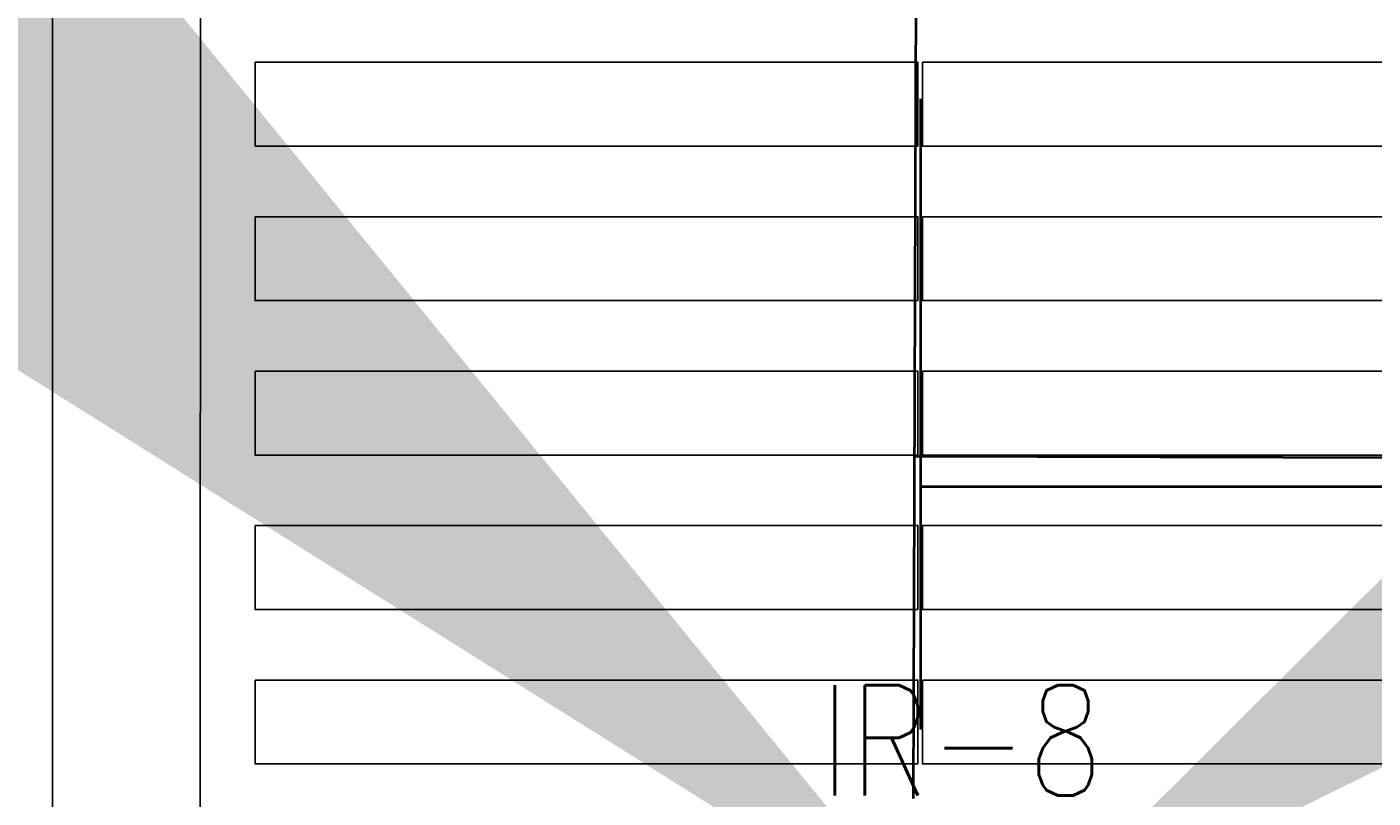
# Model space of a CAD drawing. Header units: inches. Extents: x 727810 to 1461440, y 2714588 to 5435005.
# Tile 224 of 233: x 729947 to 730008, y 2716200 to 2716235. Entities that reach past the tile are written whole.
import ezdxf

# ---------------------------------------------------------------- set-up
doc = ezdxf.new("R2010")
doc.units = ezdxf.units.IN
doc.header["$MEASUREMENT"] = 0
for name, color, linetype in [('31 new tables', 7, 'Continuous'), ('DETAILS', 7, 'Continuous'), ('Inverter Room', 7, 'Continuous'), ('POLYLINE', 3, 'Continuous'), ('ROAD', 7, 'Continuous'), ('Saatvik', 5, 'Continuous')]:
    doc.layers.add(name, color=color, linetype=linetype)
doc.styles.add('ROMANS', font='ROMANS.shx', dxfattribs={"height": 10})
doc.dimstyles.new('ROMANS$7', dxfattribs={"dimscale": 100, "dimtxt": 2.5, "dimasz": 2, "dimexe": 20, "dimexo": 20, "dimgap": 0.5, "dimtad": 1, "dimdec": 0, "dimrnd": 5, "dimzin": 0, "dimdsep": 46, "dimtxsty": 'ROMANS', "dimcen": 0.09, "dimdle": 20, "dimclrd": 256, "dimclre": 256, "dimclrt": 3, "dimadec": 0, "dimazin": 0, "dimtfac": 20, "dimtdec": 0, "dimtix": 1, "dimtmove": 2, "dimatfit": 3, "dimfxl": 1, "dimtolj": 1, "dimtzin": 0, "dimarcsym": 0})

# ---------------------------------------------------------------- blocks, each defined once
blk = doc.blocks.new('dshshh')
at = {"layer": 'Inverter Room', "color": 3, "linetype": 'Continuous', "char_height": 150, "attachment_point": 1, "rotation": 90, "style": 'ROMANS'}
for s, insert in [('\\pi173.70351;DC  \\P\\pi73.70351;SIDE', (2054679.6, -2321672.6)), ('\\pi173.70351;AC  \\P\\pi73.70351;SIDE', (2060673.7, -2321627.4))]:
    blk.add_mtext_dynamic_manual_height_columns(s, width=597.407, gutter_width=1, heights=[0], dxfattribs=dict(at, insert=insert))

msp = doc.modelspace()

# ---------------------------------------------------------------- linework, layer by layer
at = {"layer": 'DETAILS', "color": 6, "lineweight": 40}
for p, q in [((729987.40692, 2716268.50008), (729987.19712, 2716200.12847, -0.148)), ((730021.15646, 2716215.53298), (729987.24471, 2716215.63728, -0.11443))]:
    msp.add_line(p, q, dxfattribs=at)
at = {"layer": 'POLYLINE', "color": 0, "lineweight": 40}
for points in [[(729987.52428, 2716231.8485), (729987.52428, 2716203.26303)], [(729987.52428, 2716214.2719), (730018.48648, 2716214.2719)]]:
    msp.add_lwpolyline(points, dxfattribs=at)
at = {"layer": 'ROAD'}
msp.add_line((729948.20379, 2716321.58101), (729948.08633, 2715702.8277), dxfattribs=at)
at = {"layer": 'Saatvik', "color": 5}
for points in [[(729957.36692, 2716233.50003), (729987.40692, 2716233.50003), (729987.40692, 2716229.70003), (729957.36692, 2716229.70003), (729957.36692, 2716233.50003)], [(729987.60692, 2716233.50003), (730017.64692, 2716233.50003), (730017.64692, 2716229.70003), (729987.60692, 2716229.70003), (729987.60692, 2716233.50003)], [(729957.36692, 2716226.49998), (729987.40692, 2716226.49998), (729987.40692, 2716222.69998), (729957.36692, 2716222.69998), (729957.36692, 2716226.49998)], [(729987.60692, 2716226.49998), (730017.64692, 2716226.49998), (730017.64692, 2716222.69998), (729987.60692, 2716222.69998), (729987.60692, 2716226.49998)], [(729987.60692, 2716219.49998), (730017.64692, 2716219.49998), (730017.64692, 2716215.69998), (729987.60692, 2716215.69998), (729987.60692, 2716219.49998)], [(729987.60692, 2716212.49998), (730017.64692, 2716212.49998), (730017.64692, 2716208.69998), (729987.60692, 2716208.69998), (729987.60692, 2716212.49998)], [(729987.60692, 2716205.49994), (730017.64692, 2716205.49994), (730017.64692, 2716201.69994), (729987.60692, 2716201.69994), (729987.60692, 2716205.49994)]]:
    msp.add_lwpolyline(points, dxfattribs=at)

# ---------------------------------------------------------------- block references
at = {"layer": 'DETAILS', "xscale": 0.001, "yscale": 0.001, "zscale": 0.001}
msp.add_blockref('dshshh', (727918.12443, 2718516.81425), dxfattribs=at)

# ---------------------------------------------------------------- texts
at = {"layer": 'DETAILS', "color": 3, "style": 'ROMANS', "width": 0.8}
msp.add_text('IR-8', height=5, dxfattribs=at).set_placement((729982.95011, 2716200.26878, -0.148))

# ---------------------------------------------------------------- leaders
at = {"layer": 'Inverter Room', "ltscale": 0.5}
msp.add_leader([(729991.38607, 2716193.13275), (729991.86539, 2716193.47544), (729992.0693, 2716193.47544)], dimstyle='ROMANS$7', override={"dimtxt": 150, "dimgap": 0.5, "dimtad": 0, "dimtfill": 1, "dimarcsym": 1}, dxfattribs=at)

# ---------------------------------------------------------------- next in the draw order: linework, layer by layer
at = {"layer": 'Saatvik', "color": 5}
msp.add_lwpolyline([(729957.36692, 2716219.49998), (729987.40692, 2716219.49998), (729987.40692, 2716215.69998), (729957.36692, 2716215.69998), (729957.36692, 2716219.49998)], dxfattribs=at)

# ---------------------------------------------------------------- next in the draw order: block references
at = {"layer": 'DETAILS', "xscale": 0.001, "yscale": 0.001, "zscale": 0.001}
msp.add_blockref('dshshh', (727918.12443, 2718508.51425), dxfattribs=at)

# ---------------------------------------------------------------- next in the draw order: linework, layer by layer
at = {"layer": '31 new tables'}
msp.add_lwpolyline([(730512.35451, 2716305.21551), (730512.35451, 2716232.93568), (730515.42673, 2716233.05702), (730515.42673, 2716090.46762), (730083.69042, 2716090.46762), (730083.69042, 2716070.16149), (730020.07637, 2716070.16959), (730019.98675, 2716083.11019), (729954.83228, 2716083.11019), (729954.9219, 2716305.33684)], close=True, dxfattribs=at)
at = {"layer": 'Saatvik', "color": 5}
for points in [[(729957.36692, 2716212.49998), (729987.40692, 2716212.49998), (729987.40692, 2716208.69998), (729957.36692, 2716208.69998), (729957.36692, 2716212.49998)], [(729957.36692, 2716205.49994), (729987.40692, 2716205.49994), (729987.40692, 2716201.69994), (729957.36692, 2716201.69994), (729957.36692, 2716205.49994)]]:
    msp.add_lwpolyline(points, dxfattribs=at)

# ---------------------------------------------------------------- next in the draw order: leaders
at = {"layer": 'Inverter Room', "ltscale": 0.5}
for points in [[(729988.68617, 2716193.13275, 0.148), (729988.00587, 2716193.7339, 0.148), (729987.61969, 2716193.72834, 0.148)], [(729921.17402, 2716084.59473, 0.21928), (729921.65334, 2716084.93742, 0.21928), (729921.85725, 2716084.93742, 0.21928)]]:
    msp.add_leader(points, dimstyle='ROMANS$7', override={"dimtxt": 150, "dimgap": 0.5, "dimtad": 0, "dimtfill": 1, "dimarcsym": 1}, dxfattribs=at)

doc.saveas('drawing.dxf')
